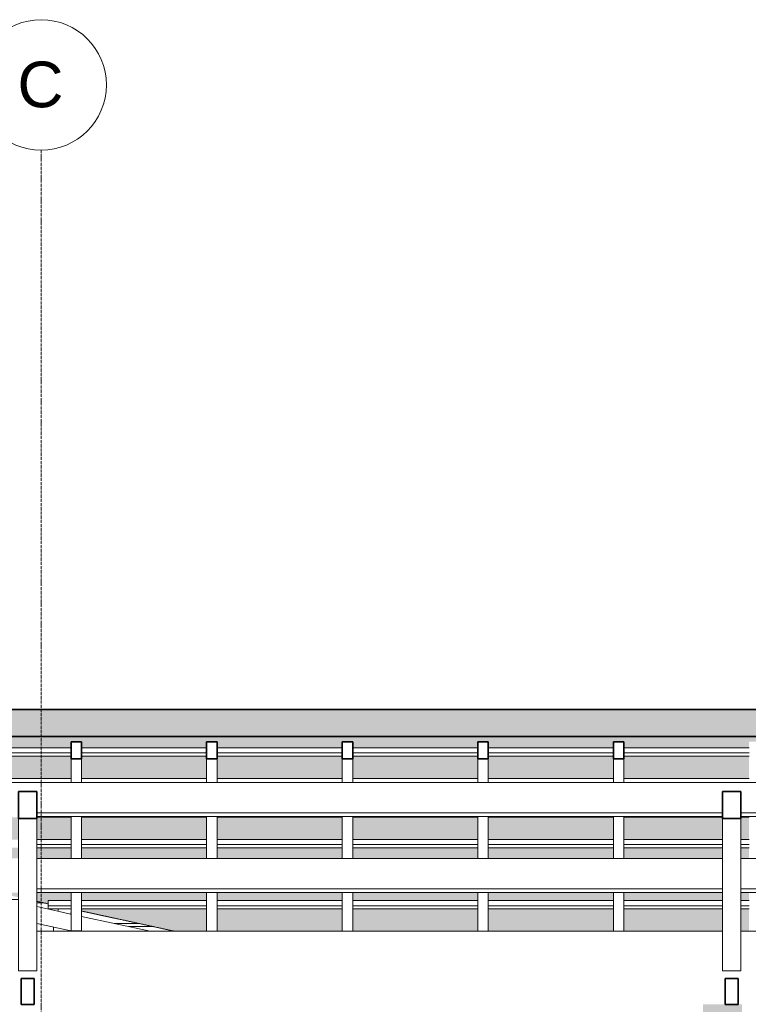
# Model space of a CAD drawing. Header units: millimetres. Extents: x -21497 to 33161, y -1951 to 8822.
# Tile 26 of 33: x 15829 to 18620, y 5049 to 8822. Entities that reach past the tile are written whole.
import ezdxf

# ---------------------------------------------------------------- set-up
doc = ezdxf.new("R2010")
doc.units = ezdxf.units.MM
doc.linetypes.add('_Tracejado médio', pattern=[4, 3, -1])
doc.linetypes.add('_Traço - ponto', pattern=[16, 12, -2, 0, -2])
for name, color, linetype, lineweight in [('A-GENM', 13, 'Continuous', 25), ('A-GLAZ-CWMG', 51, 'Continuous', 25), ('A-ROOF', 132, 'Continuous', 25), ('A-ROOF-PATT', 132, 'Continuous', 25), ('A-WALL', 113, 'Continuous', 18), ('A-WALL-PATT', 111, 'Continuous', 70), ('S-GRID', 1, 'Continuous', 9), ('S-GRID-IDEN', 1, 'Continuous', 9)]:
    doc.layers.add(name, color=color, linetype=linetype, lineweight=lineweight)
doc.styles.add('Arial_2', font='arial.ttf', dxfattribs={"height": 175})

# ---------------------------------------------------------------- blocks, each defined once
blk = doc.blocks.new('Rectangular Mullion - 6x12 cm-3933961-CORTE F - MANTER _ DEMOLIR')
at = {"layer": 'A-GLAZ-CWMG', "lineweight": 18}
for p, q in [((-12145.7, 5607.9), (-9518.5, 5607.9)), ((-9448.5, 5607.9), (-5468.8, 5607.9)), ((-9518.5, 5491.5), (-12145.7, 5491.5)), ((-12145.7, 5477), (-9518.5, 5477)), ((-5053, 5491.5), (-9448.5, 5491.5)), ((-9448.5, 5477), (-5001.1, 5477))]:
    blk.add_line(p, q, dxfattribs=at)
blk = doc.blocks.new('Rectangular Mullion - 2x5 cm-4253630-CORTE F - MANTER _ DEMOLIR')
at = {"layer": 'A-GLAZ-CWMG', "lineweight": 18}
for p, q in [((-12101.2, 5426.5), (-12101.2, 5445.9)), ((-12101.2, 5445.9), (-12014, 5445.9)), ((-11974, 5445.9), (-11494.5, 5445.9)), ((-11454.5, 5445.9), (-10975, 5445.9)), ((-10935, 5445.9), (-10455.5, 5445.9)), ((-10415.5, 5445.9), (-9936, 5445.9)), ((-9896, 5445.9), (-9518.5, 5445.9)), ((-9448.5, 5445.9), (-9416.6, 5445.9)), ((-12101.2, 5414.3), (-12101.2, 5426.5)), ((-12014, 5426.5), (-12101.2, 5426.5)), ((-12101.2, 5414.3), (-12014, 5414.3)), ((-11494.5, 5426.5), (-11974, 5426.5)), ((-11974, 5414.3), (-11494.5, 5414.3)), ((-10975, 5426.5), (-11454.5, 5426.5)), ((-11454.5, 5414.3), (-10975, 5414.3)), ((-10455.5, 5426.5), (-10935, 5426.5)), ((-10935, 5414.3), (-10455.5, 5414.3)), ((-9936, 5426.5), (-10415.5, 5426.5)), ((-10415.5, 5414.3), (-9936, 5414.3)), ((-9518.5, 5426.5), (-9896, 5426.5)), ((-9896, 5414.3), (-9518.5, 5414.3)), ((-9416.6, 5426.5), (-9448.5, 5426.5)), ((-9448.5, 5414.3), (-9416.6, 5414.3))]:
    blk.add_line(p, q, dxfattribs=at)
blk = doc.blocks.new('Rectangular Mullion - 2x5 cm-4253632-CORTE F - MANTER _ DEMOLIR')
at = {"layer": 'A-GLAZ-CWMG', "lineweight": 18}
for p, q in [((-12062.4, 5414.2), (-12064.4, 5405.3)), ((-12064.4, 5405.3), (-12015.5, 5394.7)), ((-12015.5, 5394.7), (-12014, 5401.5))]:
    blk.add_line(p, q, dxfattribs=at)
blk = doc.blocks.new('Rectangular Mullion - 2x5 cm-4253668-CORTE F - MANTER _ DEMOLIR')
at = {"layer": 'A-GLAZ-CWMG', "lineweight": 18}
for p, q in [((-12145.7, 5680.1), (-12014, 5680.1)), ((-12014, 5660.7), (-12145.7, 5660.7)), ((-11974, 5680.1), (-11494.5, 5680.1)), ((-11494.5, 5660.7), (-11974, 5660.7)), ((-11454.5, 5680.1), (-10975, 5680.1)), ((-10975, 5660.7), (-11454.5, 5660.7)), ((-10935, 5680.1), (-10455.5, 5680.1)), ((-10455.5, 5660.7), (-10935, 5660.7)), ((-10415.5, 5680.1), (-9936, 5680.1)), ((-9936, 5660.7), (-10415.5, 5660.7)), ((-9896, 5680.1), (-9518.5, 5680.1)), ((-9518.5, 5660.7), (-9896, 5660.7)), ((-9448.5, 5680.1), (-9416.6, 5680.1)), ((-9416.6, 5660.7), (-9448.5, 5660.7)), ((-12145.7, 5648.5), (-12014, 5648.5)), ((-11974, 5648.5), (-11494.5, 5648.5)), ((-11454.5, 5648.5), (-10975, 5648.5)), ((-10935, 5648.5), (-10455.5, 5648.5)), ((-10415.5, 5648.5), (-9936, 5648.5)), ((-9896, 5648.5), (-9518.5, 5648.5)), ((-9448.5, 5648.5), (-9416.6, 5648.5))]:
    blk.add_line(p, q, dxfattribs=at)
blk = doc.blocks.new('Rectangular Mullion - 2x5 cm-4253669-CORTE F - MANTER _ DEMOLIR')
at = {"layer": 'A-GLAZ-CWMG', "lineweight": 18}
for p, q in [((-12145.7, 5765.6), (-12014, 5765.6)), ((-11974, 5765.6), (-11494.5, 5765.6)), ((-11454.5, 5765.6), (-10975, 5765.6)), ((-10935, 5765.6), (-10455.5, 5765.6)), ((-10415.5, 5765.6), (-9936, 5765.6)), ((-9896, 5765.6), (-9518.5, 5765.6)), ((-9448.5, 5765.6), (-9416.6, 5765.6))]:
    blk.add_line(p, q, dxfattribs=at)
blk = doc.blocks.new('Rectangular Mullion - 2x5 cm-4253670-CORTE F - MANTER _ DEMOLIR')
at = {"layer": 'A-GLAZ-CWMG', "lineweight": 18}
for p, q in [((-12493.5, 5914.3), (-12014, 5914.3)), ((-11974, 5914.3), (-11494.5, 5914.3)), ((-11454.5, 5914.3), (-10975, 5914.3)), ((-10935, 5914.3), (-10455.5, 5914.3)), ((-10415.5, 5914.3), (-9936, 5914.3)), ((-9896, 5914.3), (-9416.6, 5914.3))]:
    blk.add_line(p, q, dxfattribs=at)
blk = doc.blocks.new('Rectangular Mullion - 2x5 cm-4253671-CORTE F - MANTER _ DEMOLIR')
at = {"layer": 'A-GLAZ-CWMG', "lineweight": 18}
for p, q in [((-12493.5, 6031.4), (-12014, 6031.4)), ((-12014, 6012), (-12493.5, 6012)), ((-12493.5, 5999.8), (-12014, 5999.8)), ((-11974, 6031.4), (-11494.5, 6031.4)), ((-11494.5, 6012), (-11974, 6012)), ((-11974, 5999.8), (-11494.5, 5999.8)), ((-11454.5, 6031.4), (-10975, 6031.4)), ((-10975, 6012), (-11454.5, 6012)), ((-11454.5, 5999.8), (-10975, 5999.8)), ((-10935, 6031.4), (-10455.5, 6031.4)), ((-10455.5, 6012), (-10935, 6012)), ((-10935, 5999.8), (-10455.5, 5999.8)), ((-10415.5, 6031.4), (-9936, 6031.4)), ((-9936, 6012), (-10415.5, 6012)), ((-10415.5, 5999.8), (-9936, 5999.8)), ((-9896, 6031.4), (-9416.6, 6031.4)), ((-9416.6, 6012), (-9896, 6012)), ((-9896, 5999.8), (-9416.6, 5999.8))]:
    blk.add_line(p, q, dxfattribs=at)
blk = doc.blocks.new('Rectangular Mullion - 6x12 cm-3933962-CORTE F - MANTER _ DEMOLIR')
at = {"layer": 'A-GLAZ-CWMG', "lineweight": 18}
for p, q in [((-14592.2, 5899), (-6390.1, 5899)), ((-9518.5, 5782.6), (-12145.7, 5782.6)), ((-6092.5, 5782.6), (-9448.5, 5782.6)), ((-12145.7, 5768), (-9518.5, 5768)), ((-9448.5, 5768), (-6040.5, 5768))]:
    blk.add_line(p, q, dxfattribs=at)
blk = doc.blocks.new('Rectangular Mullion - 4x6_3-3931054-CORTE F - MANTER _ DEMOLIR')
at = {"layer": 'A-GLAZ-CWMG', "lineweight": 35}
for p, q in [((-8357.6, 6054.5), (-8377.6, 6054.5)), ((-8377.6, 6054.5), (-8377.6, 5989.6)), ((-8337.6, 6054.5), (-8357.6, 6054.5)), ((-8337.6, 5989.6), (-8337.6, 6054.5)), ((-8377.6, 5989.6), (-8337.6, 5989.6))]:
    blk.add_line(p, q, dxfattribs=at)
at = {"layer": 'A-GLAZ-CWMG', "lineweight": 18}
for p, q in [((-8377.6, 5899), (-8377.6, 5989.6)), ((-8337.6, 5899), (-8337.6, 5989.6)), ((-8377.6, 5607.9), (-8377.6, 5768)), ((-8337.6, 5607.9), (-8337.6, 5768)), ((-8377.6, 5328.7), (-8377.6, 5477)), ((-8337.6, 5328.7), (-8337.6, 5477))]:
    blk.add_line(p, q, dxfattribs=at)
blk = doc.blocks.new('Rectangular Mullion - 4x6_3-3931055-CORTE F - MANTER _ DEMOLIR')
at = {"layer": 'A-GLAZ-CWMG', "lineweight": 35}
for p, q in [((-11994, 6054.5), (-12014, 6054.5)), ((-12014, 6054.5), (-12014, 5989.6)), ((-11974, 6054.5), (-11994, 6054.5)), ((-11974, 5989.6), (-11974, 6054.5)), ((-12014, 5989.6), (-11974, 5989.6))]:
    blk.add_line(p, q, dxfattribs=at)
at = {"layer": 'A-GLAZ-CWMG', "lineweight": 18}
for p, q in [((-12014, 5899), (-12014, 5989.6)), ((-11974, 5899), (-11974, 5989.6)), ((-12014, 5607.9), (-12014, 5768)), ((-11974, 5607.9), (-11974, 5768)), ((-12014, 5330), (-12014, 5477)), ((-11974, 5330), (-11974, 5477)), ((-11974, 5330), (-12014, 5330))]:
    blk.add_line(p, q, dxfattribs=at)
blk = doc.blocks.new('Rectangular Mullion - 4x6_3-V12-CORTE F - MANTER _ DEMOLIR')
at = {"layer": 'A-GLAZ-CWMG', "lineweight": 18}
for p, q in [((-12145.7, 5423), (-12064.4, 5405.3)), ((-12008.4, 5328.7), (-12145.7, 5358.5)), ((-12015.5, 5394.7), (-12014, 5394.4)), ((-11974, 5385.7), (-11711.3, 5328.7))]:
    blk.add_line(p, q, dxfattribs=at)
blk = doc.blocks.new('Rectangular Mullion - 6x12 cm-4252792-CORTE F - MANTER _ DEMOLIR')
at = {"layer": 'A-GLAZ-CWMG', "lineweight": 18}
for p, q in [((-12215.7, 5450.1), (-12270.8, 5450.1)), ((-12119.7, 5437.8), (-12145.7, 5437.8))]:
    blk.add_line(p, q, dxfattribs=at)
blk = doc.blocks.new('tesoura - tesoura-4026580-CORTE F - MANTER _ DEMOLIR')
at = {"layer": 'A-GENM', "lineweight": 35}
for p, q in [((-9448.5, 5863.8), (-9518.5, 5863.8)), ((-9518.5, 5863.8), (-9518.5, 5760.8)), ((-9448.5, 5760.8), (-9448.5, 5863.8)), ((-9518.5, 5760.8), (-9448.5, 5760.8)), ((-9458.5, 5147.8), (-9508.5, 5147.8)), ((-9508.5, 5147.8), (-9508.5, 5047.8)), ((-9458.5, 5047.8), (-9458.5, 5147.8)), ((-9508.5, 5047.8), (-9458.5, 5047.8))]:
    blk.add_line(p, q, dxfattribs=at)
at = {"layer": 'A-GENM', "lineweight": 18}
for p, q in [((-9518.5, 5177.3), (-9518.5, 5760.8)), ((-9448.5, 5760.8), (-9448.5, 5177.3)), ((-9518.5, 5177.3), (-9448.5, 5177.3))]:
    blk.add_line(p, q, dxfattribs=at)
blk = doc.blocks.new('tesoura1 - tesoura-4027799-CORTE F - MANTER _ DEMOLIR')
at = {"layer": 'A-GENM', "lineweight": 35}
for p, q in [((-12145.7, 5863.8), (-12215.7, 5863.8)), ((-12215.7, 5863.8), (-12215.7, 5760.8)), ((-12145.7, 5760.8), (-12145.7, 5863.8)), ((-12215.7, 5760.8), (-12145.7, 5760.8)), ((-12155.7, 5147.8), (-12205.7, 5147.8)), ((-12205.7, 5147.8), (-12205.7, 5047.8)), ((-12155.7, 5047.8), (-12155.7, 5147.8)), ((-12205.7, 5047.8), (-12155.7, 5047.8))]:
    blk.add_line(p, q, dxfattribs=at)
at = {"layer": 'A-GENM', "lineweight": 18}
for p, q in [((-12215.7, 5177.3), (-12215.7, 5760.8)), ((-12145.7, 5760.8), (-12145.7, 5177.3)), ((-12215.7, 5177.3), (-12145.7, 5177.3))]:
    blk.add_line(p, q, dxfattribs=at)
blk = doc.blocks.new('Rectangular Mullion - 6x12 cm 2-4252872-CORTE F - MANTER _ DEMOLIR')
at = {"layer": 'A-GLAZ-CWMG', "lineweight": 18}
blk.add_line((-12081.5, 5328.7), (-12081.5, 5344.6), dxfattribs=at)
blk = doc.blocks.new('Rectangular Mullion - 6x12 cm-4252868-CORTE F - MANTER _ DEMOLIR')
at = {"layer": 'A-GLAZ-CWMG', "lineweight": 18}
for p, q in [((-11754.9, 5358.6), (-11849.1, 5358.6)), ((-12081.5, 5344.6), (-12081.5, 5328.7)), ((-11698.1, 5346.3), (-11792.3, 5346.3))]:
    blk.add_line(p, q, dxfattribs=at)
blk = doc.blocks.new('Grid - Head Grid-11506-CORTE F - MANTER _ DEMOLIR')
at = {"layer": 'S-GRID-IDEN'}
blk.add_circle((-673.5, 8571.9), 250, dxfattribs=at)

msp = doc.modelspace()

# ---------------------------------------------------------------- hatches: boundary and pattern name
at = {"layer": 'A-ROOF-PATT', "lineweight": 18}
msp.add_hatch(color=21, dxfattribs=at).paths.add_polyline_path([(9434.046, 5328.7), (12928.36, 6086.799), (12982.083, 6075.143), (21691.939, 6075.143), (24357.576, 5328.765), (24384.539, 5425.061), (21694.684, 6178.221), (12978.62, 6178.221), (12928.36, 6189.125), (9407.22, 5425.206), (9428.157, 5328.7)], flags=0)
at = {"layer": 'A-ROOF-PATT'}
h = msp.add_hatch(color=254, dxfattribs=at)
h.paths.add_polyline_path([(23346.67, 5328.765), (23567.914, 5328.765), (23338.587, 5392.976), (23338.587, 5328.765)], flags=0)
h.paths.add_polyline_path([(24352.183, 5328.765), (24357.576, 5328.765), (23982.665, 5433.74), (23982.665, 5414.337), (23977.856, 5414.337), (24283.471, 5328.765), (24289.779, 5328.765)], flags=0)
h.paths.add_polyline_path([(21260.608, 5328.765), (21740.103, 5328.765), (21740.103, 5414.337), (21260.608, 5414.337)], flags=0)
h.paths.add_polyline_path([(21220.608, 5328.765), (21220.608, 5414.337), (20741.113, 5414.337), (20741.113, 5328.765), (20979.541, 5328.765)], flags=0)
h.paths.add_polyline_path([(20701.113, 5328.765), (20701.113, 5414.337), (20221.619, 5414.337), (20221.619, 5328.765), (20611.737, 5328.765)], flags=0)
h.paths.add_polyline_path([(23298.587, 5328.765), (23298.587, 5404.176), (23262.299, 5414.337), (22819.092, 5414.337), (22819.092, 5328.765), (23092.014, 5328.765)], flags=0)
h.paths.add_polyline_path([(21780.103, 5328.765), (22259.597, 5328.765), (22259.597, 5414.337), (21780.103, 5414.337), (21780.103, 5381.461)], flags=0)
h.paths.add_polyline_path([(22779.092, 5328.765), (22779.092, 5414.337), (22299.597, 5414.337), (22299.597, 5328.765)], flags=0)
h.paths.add_polyline_path([(19142.63, 5328.765), (19142.63, 5414.337), (18663.135, 5414.337), (18663.135, 5328.765), (19140.52, 5328.765)], flags=0)
h.paths.add_polyline_path([(18623.135, 5328.765), (18623.135, 5414.337), (18591.194, 5414.337), (18591.194, 5328.765)], flags=0)
h.paths.add_polyline_path([(18521.194, 5328.765), (18521.194, 5414.337), (18143.64, 5414.337), (18143.64, 5328.765), (18404.911, 5328.765)], flags=0)
h.paths.add_polyline_path([(19182.63, 5328.765), (19662.124, 5328.765), (19662.124, 5414.337), (19182.63, 5414.337)], flags=0)
h.paths.add_polyline_path([(16422.375, 5328.765), (16545.157, 5329.249), (16545.157, 5414.337), (16065.662, 5414.337), (16065.662, 5406.154), (16420.144, 5329.249)], flags=0)
h.paths.add_polyline_path([(19702.124, 5328.765), (20181.619, 5328.765), (20181.619, 5414.337), (19702.124, 5414.337)], flags=0)
h.paths.add_polyline_path([(17064.651, 5328.765), (17064.651, 5414.337), (16585.157, 5414.337), (16585.157, 5328.765), (16933.694, 5328.765)], flags=0)
h.paths.add_polyline_path([(17104.651, 5328.765), (17584.146, 5328.765), (17584.146, 5414.337), (17104.651, 5414.337)], flags=0)
h.paths.add_polyline_path([(18103.64, 5328.765), (18103.64, 5414.337), (17624.146, 5414.337), (17624.146, 5328.765), (18037.107, 5328.765)], flags=0)
h.paths.add_polyline_path([(15938.512, 5433.74), (15938.512, 5445.867), (16025.662, 5445.867), (16025.662, 5476.967), (15893.94, 5476.967), (15893.94, 5443.41)], flags=0)
h.paths.add_polyline_path([(19140.52, 5445.867), (19142.63, 5445.867), (19142.63, 5476.967), (18663.135, 5476.967), (18663.135, 5445.867), (18772.715, 5445.867)], flags=0)
h.paths.add_polyline_path([(20611.737, 5445.867), (20701.113, 5445.867), (20701.113, 5476.967), (20221.619, 5476.967), (20221.619, 5445.867), (20243.932, 5445.867)], flags=0)
h.paths.add_polyline_path([(20181.619, 5445.867), (20181.619, 5476.967), (19702.124, 5476.967), (19702.124, 5445.867), (19876.128, 5445.867)], flags=0)
h.paths.add_polyline_path([(22082.954, 5445.867), (22259.597, 5445.867), (22259.597, 5476.967), (21780.103, 5476.967), (21780.103, 5445.867), (21899.052, 5445.867)], flags=0)
h.paths.add_polyline_path([(20741.113, 5445.867), (21220.608, 5445.867), (21220.608, 5476.967), (20741.113, 5476.967)], flags=0)
h.paths.add_polyline_path([(18143.64, 5445.867), (18521.194, 5445.867), (18521.194, 5476.967), (18143.64, 5476.967)], flags=0)
h.paths.add_polyline_path([(22299.597, 5445.867), (22779.092, 5445.867), (22779.092, 5476.967), (22299.597, 5476.967), (22299.597, 5474.715)], flags=0)
h.paths.add_polyline_path([(16065.662, 5445.867), (16545.157, 5445.867), (16545.157, 5476.967), (16065.662, 5476.967)], flags=0)
h.paths.add_polyline_path([(16585.157, 5445.867), (17064.651, 5445.867), (17064.651, 5476.967), (16585.157, 5476.967)], flags=0)
h.paths.add_polyline_path([(17669.302, 5445.867), (18103.64, 5445.867), (18103.64, 5476.967), (17624.146, 5476.967), (17624.146, 5445.867)], flags=0)
h.paths.add_polyline_path([(22986.649, 5445.867), (23149.693, 5445.867), (23038.62, 5476.967), (22819.092, 5476.967), (22819.092, 5445.867)], flags=0)
h.paths.add_polyline_path([(18591.194, 5445.867), (18623.135, 5445.867), (18623.135, 5476.967), (18591.194, 5476.967)], flags=0)
h.paths.add_polyline_path([(23865.25, 5445.867), (23893.732, 5445.867), (23897.049, 5457.712), (23564.444, 5550.842), (23564.444, 5531.439), (23559.636, 5531.439), (23728.192, 5484.243)], flags=0)
h.paths.add_polyline_path([(21715.149, 5445.867), (21740.103, 5445.867), (21740.103, 5476.967), (21260.608, 5476.967), (21260.608, 5445.867), (21347.345, 5445.867)], flags=0)
h.paths.add_polyline_path([(19182.63, 5445.867), (19662.124, 5445.867), (19662.124, 5476.967), (19182.63, 5476.967)], flags=0)
h.paths.add_polyline_path([(17584.146, 5445.867), (17584.146, 5476.967), (17104.651, 5476.967), (17104.651, 5445.867), (17301.498, 5445.867)], flags=0)
h.paths.add_polyline_path([(15823.94, 5458.596), (15823.94, 5476.967), (15739.265, 5476.967), (15823.151, 5458.768)], flags=0)
h.paths.add_polyline_path([(23484.671, 5562.968), (23521.135, 5562.968), (23484.671, 5573.178), (23481.812, 5562.968)], flags=0)
h.paths.add_polyline_path([(23431.135, 5567.419), (23436.523, 5586.66), (23146.224, 5667.943), (23146.224, 5648.541), (23141.415, 5648.541), (23313.707, 5600.299), (23338.587, 5600.299), (23338.587, 5593.333), (23431.13, 5567.42)], flags=0)
h.paths.add_polyline_path([(18103.64, 5607.936), (18103.64, 5648.541), (17624.146, 5648.541), (17624.146, 5607.936), (18037.107, 5607.936)], flags=0)
h.paths.add_polyline_path([(15823.94, 5607.936), (15823.94, 5648.541), (15546.167, 5648.541), (15546.167, 5607.936)], flags=0)
h.paths.add_polyline_path([(19662.124, 5607.936), (19662.124, 5648.541), (19182.63, 5648.541), (19182.63, 5607.936), (19508.324, 5607.936)], flags=0)
h.paths.add_polyline_path([(19702.124, 5607.936), (20181.619, 5607.936), (20181.619, 5648.541), (19702.124, 5648.541)], flags=0)
h.paths.add_polyline_path([(18143.64, 5607.936), (18521.194, 5607.936), (18521.194, 5648.541), (18143.64, 5648.541)], flags=0)
h.paths.add_polyline_path([(15506.167, 5607.936), (15506.167, 5648.541), (15026.673, 5648.541), (15026.673, 5631.565), (15135.587, 5607.936), (15462.477, 5607.936)], flags=0)
h.paths.add_polyline_path([(16025.662, 5607.936), (16025.662, 5648.541), (15893.94, 5648.541), (15893.94, 5607.936)], flags=0)
h.paths.add_polyline_path([(22570.873, 5607.936), (22425.857, 5648.541), (22299.597, 5648.541), (22299.597, 5607.936)], flags=0)
h.paths.add_polyline_path([(22007.224, 5607.936), (22259.597, 5607.936), (22259.597, 5648.541), (21780.103, 5648.541), (21780.103, 5607.936), (21947.21, 5607.936)], flags=0)
h.paths.add_polyline_path([(20221.619, 5607.936), (20701.113, 5607.936), (20701.113, 5648.541), (20221.619, 5648.541)], flags=0)
h.paths.add_polyline_path([(18772.715, 5607.936), (19142.63, 5607.936), (19142.63, 5648.541), (18663.135, 5648.541), (18663.135, 5607.936)], flags=0)
h.paths.add_polyline_path([(18591.194, 5607.936), (18623.135, 5607.936), (18623.135, 5648.541), (18591.194, 5648.541)], flags=0)
h.paths.add_polyline_path([(21347.345, 5607.936), (21740.103, 5607.936), (21740.103, 5648.541), (21260.608, 5648.541), (21260.608, 5607.936)], flags=0)
h.paths.add_polyline_path([(16065.662, 5607.936), (16545.157, 5607.936), (16545.157, 5648.541), (16065.662, 5648.541)], flags=0)
h.paths.add_polyline_path([(17584.146, 5607.936), (17584.146, 5648.541), (17104.651, 5648.541), (17104.651, 5607.936), (17301.498, 5607.936)], flags=0)
h.paths.add_polyline_path([(20741.113, 5607.936), (21220.608, 5607.936), (21220.608, 5648.541), (20741.113, 5648.541)], flags=0)
h.paths.add_polyline_path([(17064.651, 5607.936), (17064.651, 5648.541), (16585.157, 5648.541), (16585.157, 5607.936), (16933.694, 5607.936)], flags=0)
h.paths.add_polyline_path([(14986.673, 5640.243), (14986.673, 5648.541), (14948.428, 5648.541)], flags=0)
h.paths.add_polyline_path([(14858.994, 5667.943), (14858.994, 5680.07), (14986.673, 5680.07), (14986.673, 5765.642), (14507.178, 5765.642), (14507.178, 5744.271), (14789.031, 5683.122)], flags=0)
h.paths.add_polyline_path([(20741.113, 5680.07), (21220.608, 5680.07), (21220.608, 5765.642), (20741.113, 5765.642)], flags=0)
h.paths.add_polyline_path([(22299.597, 5680.07), (22313.252, 5680.07), (22299.597, 5683.893)], flags=0)
h.paths.add_polyline_path([(22082.954, 5680.07), (22259.597, 5680.07), (22259.597, 5695.093), (22007.224, 5765.642), (21780.103, 5765.642), (21780.103, 5680.07), (22052.575, 5680.07)], flags=0)
h.paths.add_polyline_path([(15422.245, 5680.07), (15506.167, 5680.07), (15506.167, 5765.642), (15026.673, 5765.642), (15026.673, 5680.07)], flags=0)
h.paths.add_polyline_path([(18521.194, 5680.07), (18521.194, 5765.642), (18143.64, 5765.642), (18143.64, 5680.07), (18404.911, 5680.07)], flags=0)
h.paths.add_polyline_path([(18591.194, 5680.07), (18623.135, 5680.07), (18623.135, 5765.642), (18591.194, 5765.642), (18591.194, 5760.756)], flags=0)
h.paths.add_polyline_path([(18663.135, 5680.07), (19142.63, 5680.07), (19142.63, 5765.642), (18663.135, 5765.642)], flags=0)
h.paths.add_polyline_path([(15893.94, 5680.07), (16025.662, 5680.07), (16025.662, 5765.642), (15893.94, 5765.642), (15893.94, 5760.756)], flags=0)
h.paths.add_polyline_path([(20701.113, 5680.07), (20701.113, 5765.642), (20221.619, 5765.642), (20221.619, 5680.07), (20611.737, 5680.07)], flags=0)
h.paths.add_polyline_path([(21260.608, 5680.07), (21740.103, 5680.07), (21740.103, 5765.642), (21260.608, 5765.642)], flags=0)
h.paths.add_polyline_path([(16198.085, 5680.07), (16545.157, 5680.07), (16545.157, 5765.642), (16065.662, 5765.642), (16065.662, 5680.07)], flags=0)
h.paths.add_polyline_path([(20181.619, 5680.07), (20181.619, 5765.642), (19702.124, 5765.642), (19702.124, 5680.07), (19876.128, 5680.07)], flags=0)
h.paths.add_polyline_path([(18037.107, 5680.07), (18103.64, 5680.07), (18103.64, 5765.642), (17624.146, 5765.642), (17624.146, 5680.07), (17669.302, 5680.07)], flags=0)
h.paths.add_polyline_path([(16585.157, 5680.07), (17064.651, 5680.07), (17064.651, 5765.642), (16585.157, 5765.642)], flags=0)
h.paths.add_polyline_path([(15546.167, 5680.07), (15823.94, 5680.07), (15823.94, 5765.642), (15546.167, 5765.642), (15546.167, 5760.756)], flags=0)
h.paths.add_polyline_path([(17104.651, 5680.07), (17584.146, 5680.07), (17584.146, 5765.642), (17104.651, 5765.642)], flags=0)
h.paths.add_polyline_path([(19182.63, 5680.07), (19662.124, 5680.07), (19662.124, 5765.642), (19182.63, 5765.642)], flags=0)
h.paths.add_polyline_path([(23028.809, 5680.07), (23102.914, 5680.07), (23024.144, 5702.126), (23018.823, 5682.866), (23024.144, 5681.376)], flags=0)
h.paths.add_polyline_path([(22970.609, 5696.366), (22975.996, 5715.607), (22728.003, 5785.045), (22728.003, 5765.642), (22723.194, 5765.642), (22794.212, 5745.757), (22819.092, 5745.757), (22819.092, 5738.791), (22970.604, 5696.368)], flags=0)
h.paths.add_polyline_path([(14467.178, 5752.949), (14467.178, 5765.642), (14408.669, 5765.642)], flags=0)
h.paths.add_polyline_path([(22684.693, 5797.172), (22563.618, 5831.073), (22558.296, 5811.814), (22610.589, 5797.172)], flags=0)
h.paths.add_polyline_path([(22510.082, 5825.314), (22515.47, 5844.555), (22309.783, 5902.147), (22309.783, 5882.744), (22304.974, 5882.744), (22510.077, 5825.315)], flags=0)
h.paths.add_polyline_path([(13779.477, 5902.147), (13779.477, 5914.274), (13947.684, 5914.274), (13947.684, 5999.846), (13468.189, 5999.846), (13468.189, 5969.682), (13510.203, 5960.566)], flags=0)
h.paths.add_polyline_path([(20158.417, 5914.274), (20181.619, 5914.274), (20181.619, 5999.846), (19702.124, 5999.846), (19702.124, 5914.274)], flags=0)
h.paths.add_polyline_path([(21630.967, 5914.274), (21646.356, 5914.274), (21630.967, 5987.527), (21710.346, 5987.527), (21740.103, 5979.195), (21740.103, 5999.846), (21260.608, 5999.846), (21260.608, 5914.274), (21347.345, 5914.274)], flags=0)
h.paths.add_polyline_path([(22025.547, 5914.274), (22030.786, 5914.274), (22042.533, 5956.227), (22049.556, 5954.261), (22054.943, 5973.502), (21891.562, 6019.249), (21891.562, 5999.846), (21780.103, 5999.846), (21780.103, 5967.995), (21971.965, 5914.274)], flags=0)
h.paths.add_polyline_path([(18143.64, 5914.274), (18623.135, 5914.274), (18623.135, 5999.846), (18143.64, 5999.846), (18143.64, 5989.609)], flags=0)
h.paths.add_polyline_path([(22192.368, 5914.274), (22266.473, 5914.274), (22103.091, 5960.021), (22097.77, 5940.761), (22103.091, 5939.271)], flags=0)
h.paths.add_polyline_path([(19662.124, 5914.274), (19662.124, 5999.846), (19182.63, 5999.846), (19182.63, 5914.274), (19638.923, 5914.274)], flags=0)
h.paths.add_polyline_path([(18103.64, 5914.274), (18103.64, 5999.846), (17624.146, 5999.846), (17624.146, 5914.274), (18080.439, 5914.274)], flags=0)
h.paths.add_polyline_path([(14467.178, 5914.274), (14467.178, 5999.846), (13987.684, 5999.846), (13987.684, 5914.274), (13991.26, 5914.274)], flags=0)
h.paths.add_polyline_path([(17584.146, 5914.274), (17584.146, 5999.846), (17104.651, 5999.846), (17104.651, 5914.274), (17560.944, 5914.274)], flags=0)
h.paths.add_polyline_path([(14507.178, 5914.274), (14986.673, 5914.274), (14986.673, 5999.846), (14507.178, 5999.846), (14507.178, 5989.609)], flags=0)
h.paths.add_polyline_path([(17064.651, 5914.274), (17064.651, 5999.846), (16585.157, 5999.846), (16585.157, 5914.274), (17041.45, 5914.274)], flags=0)
h.paths.add_polyline_path([(20221.619, 5914.274), (20701.113, 5914.274), (20701.113, 5999.846), (20221.619, 5999.846), (20221.619, 5989.609)], flags=0)
h.paths.add_polyline_path([(21220.608, 5914.274), (21220.608, 5999.846), (20741.113, 5999.846), (20741.113, 5914.274), (21197.406, 5914.274)], flags=0)
h.paths.add_polyline_path([(16545.157, 5914.274), (16545.157, 5999.846), (16065.662, 5999.846), (16065.662, 5914.274), (16521.955, 5914.274)], flags=0)
h.paths.add_polyline_path([(15026.673, 5914.274), (15506.167, 5914.274), (15506.167, 5999.846), (15026.673, 5999.846), (15026.673, 5989.609)], flags=0)
h.paths.add_polyline_path([(16025.662, 5914.274), (16025.662, 5999.846), (15546.167, 5999.846), (15546.167, 5914.274), (16002.46, 5914.274)], flags=0)
h.paths.add_polyline_path([(18663.135, 5914.274), (19142.63, 5914.274), (19142.63, 5999.846), (18663.135, 5999.846), (18663.135, 5989.609)], flags=0)
h.paths.add_polyline_path([(13428.189, 5978.36), (13428.189, 5999.846), (13329.152, 5999.846), (13376.339, 5989.609)], flags=0)
h.paths.add_polyline_path([(13239.718, 6019.249), (13239.718, 6031.376), (13428.189, 6031.376), (13428.189, 6054.547), (13468.189, 6054.547), (13468.189, 6031.376), (13947.684, 6031.376), (13947.684, 6054.547), (13987.684, 6054.547), (13987.684, 6031.376), (14467.178, 6031.376), (14467.178, 6054.547), (14507.178, 6054.547), (14507.178, 6031.376), (14986.673, 6031.376), (14986.673, 6054.547), (15026.673, 6054.547), (15026.673, 6031.376), (15506.167, 6031.376), (15506.167, 6054.547), (15546.167, 6054.547), (15546.167, 6031.376), (16025.662, 6031.376), (16025.662, 6054.547), (16065.662, 6054.547), (16065.662, 6031.376), (16545.157, 6031.376), (16545.157, 6054.547), (16585.157, 6054.547), (16585.157, 6031.376), (17064.651, 6031.376), (17064.651, 6054.547), (17104.651, 6054.547), (17104.651, 6031.376), (17584.146, 6031.376), (17584.146, 6054.547), (17624.146, 6054.547), (17624.146, 6031.376), (18103.64, 6031.376), (18103.64, 6054.547), (18143.64, 6054.547), (18143.64, 6031.376), (18623.135, 6031.376), (18623.135, 6054.547), (18663.135, 6054.547), (18663.135, 6031.376), (19142.63, 6031.376), (19142.63, 6054.547), (19182.63, 6054.547), (19182.63, 6031.376), (19662.124, 6031.376), (19662.124, 6054.547), (19702.124, 6054.547), (19702.124, 6031.376), (20181.619, 6031.376), (20181.619, 6054.547), (20221.619, 6054.547), (20221.619, 6031.376), (20701.113, 6031.376), (20701.113, 6054.547), (20741.113, 6054.547), (20741.113, 6031.376), (21220.608, 6031.376), (21220.608, 6054.547), (21260.608, 6054.547), (21260.608, 6031.376), (21740.103, 6031.376), (21740.103, 6036.674), (21780.103, 6036.674), (21780.103, 6031.376), (21848.252, 6031.376), (21691.939, 6075.143), (12982.083, 6075.143)], flags=0)
at = {"layer": 'A-WALL-PATT'}
msp.add_hatch(color=256, dxfattribs=at).paths.add_polyline_path([(18596.194, 0), (18596.194, 5048.7), (18446.194, 5048.7), (18446.194, 0)], flags=0)

# ---------------------------------------------------------------- linework, layer by layer
at = {"layer": 'A-ROOF', "color": 30, "linetype": '_Tracejado médio', "lineweight": 35}
for p, q in [((21694.684, 6178.221), (12978.62, 6178.221)), ((12982.083, 6075.143), (21691.939, 6075.143))]:
    msp.add_line(p, q, dxfattribs=at)
at = {"layer": 'A-ROOF', "color": 40, "linetype": '_Tracejado médio', "lineweight": 18}
for p, q in [((15893.94, 5443.41), (15938.512, 5433.74)), ((16065.662, 5406.154), (16422.375, 5328.765)), ((16422.375, 5328.765), (16545.157, 5328.765)), ((16585.157, 5328.765), (17064.651, 5328.765)), ((17104.651, 5328.765), (17584.146, 5328.765)), ((17624.146, 5328.765), (18103.64, 5328.765)), ((18143.64, 5328.765), (18521.194, 5328.765)), ((18591.194, 5328.765), (18623.135, 5328.765))]:
    msp.add_line(p, q, dxfattribs=at)
at = {"layer": 'A-WALL'}
for p, q in [((18521.194, 5328.7), (15893.94, 5328.7)), ((23568.145, 5328.7), (18591.194, 5328.7))]:
    msp.add_line(p, q, dxfattribs=at)
at = {"layer": 'S-GRID', "linetype": '_Traço - ponto'}
msp.add_line((15911.194, -1929.555), (15911.194, 8321.869), dxfattribs=at)

# ---------------------------------------------------------------- block references
at = {"layer": 'A-GENM', "lineweight": 18}
for name in ['tesoura1 - tesoura-4027799-CORTE F - MANTER _ DEMOLIR', 'tesoura - tesoura-4026580-CORTE F - MANTER _ DEMOLIR']:
    msp.add_blockref(name, (28039.686, 0), dxfattribs=at)
at = {"layer": 'A-GLAZ-CWMG', "lineweight": 18}
for name, p in [('Rectangular Mullion - 4x6_3-3931055-CORTE F - MANTER _ DEMOLIR', (28039.686, 0)), ('Rectangular Mullion - 4x6_3-3931054-CORTE F - MANTER _ DEMOLIR', (24922.718, 0)), ('Rectangular Mullion - 4x6_3-3931054-CORTE F - MANTER _ DEMOLIR', (25442.213, 0)), ('Rectangular Mullion - 4x6_3-3931054-CORTE F - MANTER _ DEMOLIR', (25961.708, 0)), ('Rectangular Mullion - 4x6_3-3931054-CORTE F - MANTER _ DEMOLIR', (26481.202, 0)), ('Rectangular Mullion - 2x5 cm-4253671-CORTE F - MANTER _ DEMOLIR', (28039.686, 0)), ('Rectangular Mullion - 6x12 cm-3933962-CORTE F - MANTER _ DEMOLIR', (28039.686, 0)), ('Rectangular Mullion - 2x5 cm-4253670-CORTE F - MANTER _ DEMOLIR', (28039.686, 0)), ('Rectangular Mullion - 2x5 cm-4253669-CORTE F - MANTER _ DEMOLIR', (28039.686, 0)), ('Rectangular Mullion - 2x5 cm-4253668-CORTE F - MANTER _ DEMOLIR', (28039.686, 0)), ('Rectangular Mullion - 6x12 cm-3933961-CORTE F - MANTER _ DEMOLIR', (28039.686, 0)), ('Rectangular Mullion - 6x12 cm-4252792-CORTE F - MANTER _ DEMOLIR', (28039.686, 0)), ('Rectangular Mullion - 2x5 cm-4253630-CORTE F - MANTER _ DEMOLIR', (28039.686, 0)), ('Rectangular Mullion - 4x6_3-V12-CORTE F - MANTER _ DEMOLIR', (28039.686, 0)), ('Rectangular Mullion - 2x5 cm-4253632-CORTE F - MANTER _ DEMOLIR', (28039.686, 0)), ('Rectangular Mullion - 6x12 cm-4252868-CORTE F - MANTER _ DEMOLIR', (28039.686, 0)), ('Rectangular Mullion - 6x12 cm 2-4252872-CORTE F - MANTER _ DEMOLIR', (28039.686, 0))]:
    msp.add_blockref(name, p, dxfattribs=at)
at = {"layer": 'S-GRID-IDEN'}
msp.add_blockref('Grid - Head Grid-11506-CORTE F - MANTER _ DEMOLIR', (16584.686, 0), dxfattribs=at)

# ---------------------------------------------------------------- texts
at = {"layer": 'S-GRID-IDEN', "insert": (15820.133, 8661.24), "char_height": 175, "width": 216.45562, "attachment_point": 1, "style": 'Arial_2'}
msp.add_mtext('C', dxfattribs=at)

doc.saveas('drawing.dxf')
